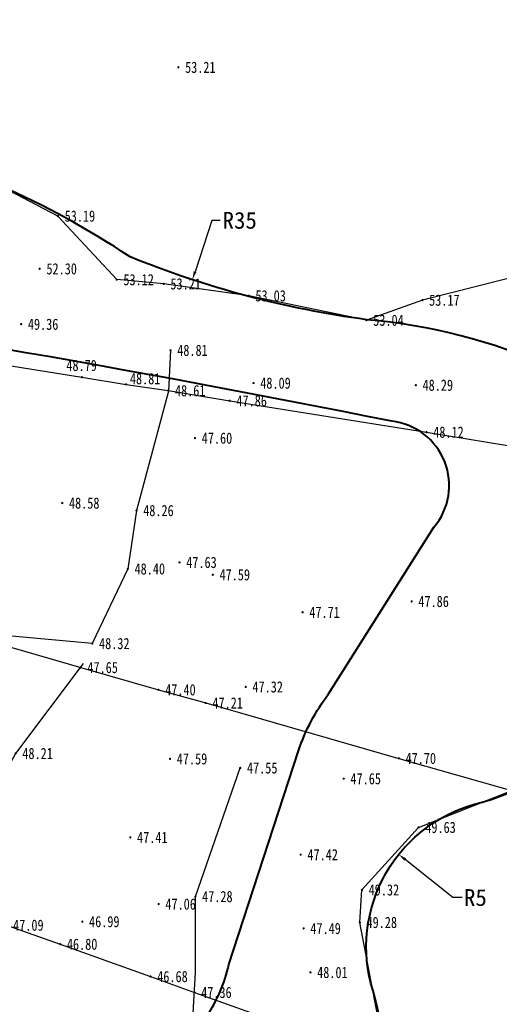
# Model space of a CAD drawing. Extents: x 555481 to 559434, y 3811529 to 3812446.
# Tile 20 of 37: x 556159 to 556176, y 3811962 to 3811997. Entities that reach past the tile are written whole.
import ezdxf
from ezdxf.enums import TextEntityAlignment as Align

# ---------------------------------------------------------------- set-up
doc = ezdxf.new("R2010")
doc.units = 0
doc.header["$LTSCALE"] = 0.5
doc.header["$PDSIZE"] = 0.2
doc.layers.get('0').update_dxf_attribs({"linetype": 'CONTINUOUS'})
doc.layers.get('Defpoints').update_dxf_attribs({"linetype": 'CONTINUOUS'})
for name, color, linetype in [('DMTZ', 8, 'CONTINUOUS'), ('GCD', 1, 'CONTINUOUS'), ('SXSS', 5, 'CONTINUOUS')]:
    doc.layers.add(name, color=color, linetype=linetype)
for name, color, linetype, lineweight in [('堤脚线', 2, 'CONTINUOUS', 40), ('标注半径', 7, 'CONTINUOUS', 40), ('设计断面', 4, 'CONTINUOUS', 40)]:
    doc.layers.add(name, color=color, linetype=linetype, lineweight=lineweight)
doc.styles.get("Standard").update_dxf_attribs({"font": 'rs.shx', "bigfont": 'hztxt.shx'})
doc.styles.add('宋体', font='txt')
doc.styles.add('正等线体', font='simhei.ttf')
doc.linetypes.add('10411', pattern='A,2,[150,AAA.SHX,S=1,R=0,X=0,Y=1],2,[151,AAA.SHX,S=1,R=0,X=0,Y=3],1e-11', length=4)
doc.dimstyles.get("Standard").update_dxf_attribs({"dimtxt": 0.18, "dimasz": 0.18, "dimexe": 0.18, "dimexo": 0.0625, "dimgap": 0.09, "dimtad": 0, "dimtih": 1, "dimtoh": 1, "dimdec": 4, "dimzin": 0, "dimdsep": 46, "dimtxsty": 'Standard', "dimcen": 0.09, "dimadec": 0, "dimazin": 0, "dimtfac": 1, "dimtdec": 4, "dimtofl": 0, "dimtmove": 0, "dimatfit": 3, "dimfxl": 0, "dimtolj": 1, "dimtzin": 0, "dimarcsym": 0})

# ---------------------------------------------------------------- blocks, each defined once
blk = doc.blocks.new('GC200')
at = {"linetype": 'Continuous', "const_width": 0.2, "flags": 128}
blk.add_lwpolyline([(-0.1, 0, 1), (0.1, 0, 1)], format="xyb", close=True, dxfattribs=at)
blk = doc.blocks.new('*D86')
at = {"layer": 'Defpoints', "color": 0, "linetype": 'Continuous', "transparency": 16777216}
for p in [(556172.179, 3811967.395, 51.959), (556176.319, 3811964.09, 51.959)]:
    blk.add_point(p, dxfattribs=at)
at = {"layer": '标注半径', "color": 0, "linetype": 'Continuous', "lineweight": -2, "transparency": 16777216}
for p, q in [((556174.114, 3811965.85), (556172.413, 3811967.208)), ((556174.437, 3811965.85), (556174.114, 3811965.85))]:
    blk.add_line(p, q, dxfattribs=at)
at = {"layer": '标注半径', "color": 0, "linetype": 'Continuous', "transparency": 16777216}
blk.add_solid([(556172.444, 3811967.247), (556172.382, 3811967.168), (556172.179, 3811967.395)], dxfattribs=at)
at = {"layer": '标注半径', "color": 0, "linetype": 'Continuous', "lineweight": -3, "transparency": 16777216, "insert": (556174.916, 3811965.85), "char_height": 0.6, "attachment_point": 5, "style": '宋体'}
blk.add_mtext('\\A1;R5', dxfattribs=at)
blk = doc.blocks.new('*D88')
at = {"layer": 'Defpoints', "color": 0, "linetype": 'Continuous', "transparency": 16777216}
for p in [(556175.618, 3812020.76, 51.959), (556164.812, 3811987.921, 51.959)]:
    blk.add_point(p, dxfattribs=at)
at = {"layer": '标注半径', "color": 0, "linetype": 'Continuous', "lineweight": -2, "transparency": 16777216}
for p, q in [((556165.509, 3811990.039), (556164.906, 3811988.206)), ((556165.809, 3811990.039), (556165.509, 3811990.039))]:
    blk.add_line(p, q, dxfattribs=at)
at = {"layer": '标注半径', "color": 0, "linetype": 'Continuous', "transparency": 16777216}
blk.add_solid([(556164.858, 3811988.221), (556164.953, 3811988.19), (556164.812, 3811987.921)], dxfattribs=at)
at = {"layer": '标注半径', "color": 0, "linetype": 'Continuous', "lineweight": -3, "transparency": 16777216, "insert": (556166.502, 3811990.039), "char_height": 0.6, "attachment_point": 5, "style": '宋体'}
blk.add_mtext('\\A1;R35', dxfattribs=at)

msp = doc.modelspace()

# ---------------------------------------------------------------- linework, layer by layer
at = {"linetype": 'Continuous', "flags": 128}
for points, elevation in [([(556128.03957, 3811989.70108), (556131.72536, 3811989.12032), (556135.14873, 3811988.55374), (556139.18783, 3811987.92371), (556143.82747, 3811987.17869), (556147.1662, 3811986.63953), (556150.38041, 3811986.11972), (556160.86444, 3811984.43929), (556162.44465, 3811984.1842), (556163.94984, 3811983.96031), (556166.14367, 3811983.59704), (556173.17073, 3811982.4774), (556177.52976, 3811981.76137), (556180.04914, 3811981.36566), (556183.47524, 3811980.82168), (556187.12819, 3811980.23507)], 52.268), ([(556136.6172, 3811981.00064), (556142.52648, 3811979.32669), (556146.81712, 3811978.08882), (556152.95515, 3811976.31597), (556156.34198, 3811975.3631), (556160.82402, 3811974.07167), (556163.60085, 3811973.27507), (556165.28628, 3811972.804), (556172.18085, 3811970.8258), (556176.20292, 3811969.6814), (556182.76075, 3811967.81367), (556184.86706, 3811967.20273)], 49.547), ([(556135.45277, 3811972.99112), (556139.48569, 3811971.55338), (556141.91589, 3811970.67993), (556148.00927, 3811968.49695), (556150.18133, 3811967.72655), (556155.45317, 3811965.84238), (556158.17208, 3811964.86734), (556160.09159, 3811964.18699), (556163.31707, 3811963.03195), (556164.88519, 3811962.4652), (556169.42603, 3811960.84765), (556171.6869, 3811960.04972), (556176.99937, 3811958.14062)], 49.401)]:
    msp.add_lwpolyline(points, dxfattribs=dict(at, elevation=elevation))
at = {"layer": 'DMTZ', "linetype": '10411', "elevation": 50.713, "flags": 128}
msp.add_lwpolyline([(556179.792, 3811988.799), (556176.832, 3811988.161), (556173.023, 3811987.192), (556171.028, 3811986.475), (556166.821, 3811987.348), (556163.787, 3811987.774), (556162.109, 3811987.925), (556160.012, 3811990.195), (556157.267, 3811991.623), (556153.667, 3811992.85), (556150.561, 3811992.056), (556147.703, 3811991.178), (556147.345, 3811991.327), (556145.794, 3811994.169), (556143.839, 3811996.053), (556140.651, 3811996.433), (556137.381, 3811995.042), (556134.229, 3811991.193), (556129.509, 3811987.271), (556126.17, 3811984.833), (556123.899, 3811985.319), (556121.411, 3811986.447), (556118.764, 3811985.467), (556115.871, 3811981.975), (556114.38, 3811980.483), (556112.47, 3811977.741), (556111.62, 3811973.121), (556110.899, 3811968.962)], dxfattribs=at)
at = {"layer": 'DMTZ', "linetype": '10411', "ltscale": 0.5, "flags": 128}
for points, elevation in [([(556164.031, 3811985.401), (556163.957, 3811983.938), (556162.816, 3811979.677), (556162.507, 3811977.593), (556161.24, 3811974.927), (556157.18, 3811975.295), (556154.708, 3811976.863), (556152.623, 3811979.445), (556151.432, 3811981.132), (556149.448, 3811983.536), (556147.596, 3811983.957), (556147.1, 3811986.259), (556147.56, 3811988.613)], 51.208), ([(556160.91747, 3811974.21113), (556158.501, 3811971.001), (556156.219, 3811966.78), (556153.955, 3811963.981), (556151.691, 3811964.48), (556150.951, 3811965.479)], 47.812), ([(556164.833, 3811953.349), (556165.083, 3811955.402), (556164.732, 3811959.853), (556164.923, 3811963.177), (556164.919, 3811965.89), (556166.52, 3811970.484)], 47.619)]:
    msp.add_lwpolyline(points, dxfattribs=dict(at, elevation=elevation))
at = {"layer": 'SXSS', "linetype": '10411', "ltscale": 0.5, "elevation": 50.064, "flags": 128}
msp.add_lwpolyline([(556163.219, 3811940.149), (556164.68, 3811942.103), (556166.688, 3811944.97), (556168.705, 3811950.318), (556169.692, 3811951.28), (556171.395, 3811954.418), (556172.096, 3811957.174), (556171.484, 3811961.357), (556170.788, 3811964.966), (556170.864, 3811966.127), (556172.886, 3811968.36), (556177.419, 3811970.155), (556180.218, 3811971.289), (556181.364, 3811971.444)], dxfattribs=at)
at = {"layer": '堤脚线', "linetype": 'Continuous', "elevation": 56.32124, "flags": 128}
msp.add_lwpolyline([(556165.32499, 3811961.60344, 0.08744173), (556166.1185, 3811963.46701), (556168.60547, 3811971.09504, -0.08516074), (556169.67606, 3811973.12621), (556173.43189, 3811979.07894, 0.60061757), (556171.93273, 3811982.8649, 0.01437725), (556143.99235, 3811987.66273, 0.46367823), (556142.06817, 3811985.3402), (556143.28601, 3811979.59127, -0.11520699), (556143.32649, 3811978.70649), (556142.40279, 3811974.30553, 0.09925054), (556141.98674, 3811968.25579), (556142.14868, 3811965.5442, -0.17938015), (556141.58372, 3811962.18251), (556140.5354, 3811960.32828)], format="xyb", dxfattribs=at)
at = {"layer": '设计断面', "linetype": 'Continuous', "elevation": 51.959, "flags": 128}
for points in [[(556183.45549, 3811980.82481), (556183.2497, 3811981.10647, 0.16603738), (556171.0359, 3811986.49337, -0.06348374), (556162.58555, 3811988.73892, 0.08792676), (556152.88415, 3811992.98929, 0.06935601), (556141.66264, 3811995.75681, 0.53897978), (556135.14457, 3811988.53418, -0.24767444), (556133.35166, 3811968.53566, -0.03841268), (556129.04081, 3811961.11695, 0.00065262)], [(556171.7455, 3811955.796, 0.09953685), (556171.26048, 3811962.51602, -0.43771949), (556175.1525, 3811969.2575, 0.19377863), (556183.31782, 3811975.86816, 0.20362549), (556183.54513, 3811980.50726), (556183.45524, 3811980.82168)]]:
    msp.add_lwpolyline(points, format="xyb", dxfattribs=at)

# ---------------------------------------------------------------- block references
at = {"layer": 'GCD', "linetype": 'Continuous'}
ref = msp.add_blockref('GC200', (556164.31129, 3811995.51006, 53.214), dxfattribs=dict(at, xscale=0.1999999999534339, yscale=0.2000000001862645, zscale=0.2))
ref.add_attrib('height', '53.21', dxfattribs={"linetype": 'Continuous', "height": 0.4, "style": '正等线体', "width": 0.8}).set_placement((556164.55129, 3811995.51006, 53.214), align=Align.MIDDLE_LEFT)
ref = msp.add_blockref('GC200', (556160.012, 3811990.195, 53.194), dxfattribs=dict(at, xscale=0.1999999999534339, yscale=0.2000000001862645, zscale=0.2))
ref.add_attrib('height', '53.19', dxfattribs={"linetype": 'Continuous', "height": 0.4, "style": '正等线体', "width": 0.8}).set_placement((556160.252, 3811990.195, 53.194), align=Align.MIDDLE_LEFT)
ref = msp.add_blockref('GC200', (556159.361, 3811988.312, 52.299), dxfattribs=dict(at, xscale=0.1999999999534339, yscale=0.2000000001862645, zscale=0.2))
ref.add_attrib('height', '52.30', dxfattribs={"linetype": 'Continuous', "height": 0.4, "style": '正等线体', "width": 0.8}).set_placement((556159.601, 3811988.312, 52.299), align=Align.MIDDLE_LEFT)
ref = msp.add_blockref('GC200', (556162.109, 3811987.925, 53.117), dxfattribs=dict(at, xscale=0.1999999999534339, yscale=0.2000000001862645, zscale=0.2))
ref.add_attrib('height', '53.12', dxfattribs={"linetype": 'Continuous', "height": 0.4, "style": '正等线体', "width": 0.8}).set_placement((556162.349, 3811987.925, 53.117), align=Align.MIDDLE_LEFT)
ref = msp.add_blockref('GC200', (556163.787, 3811987.774, 53.214), dxfattribs=dict(at, xscale=0.1999999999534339, yscale=0.2000000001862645, zscale=0.2))
ref.add_attrib('height', '53.21', dxfattribs={"linetype": 'Continuous', "height": 0.4, "style": '正等线体', "width": 0.8}).set_placement((556164.027, 3811987.774, 53.214), align=Align.MIDDLE_LEFT)
ref = msp.add_blockref('GC200', (556166.821, 3811987.348, 53.032), dxfattribs=dict(at, xscale=0.1999999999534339, yscale=0.2000000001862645, zscale=0.2))
ref.add_attrib('height', '53.03', dxfattribs={"linetype": 'Continuous', "height": 0.4, "style": '正等线体', "width": 0.8}).set_placement((556167.061, 3811987.348, 53.032), align=Align.MIDDLE_LEFT)
ref = msp.add_blockref('GC200', (556173.023, 3811987.192, 53.167), dxfattribs=dict(at, xscale=0.1999999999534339, yscale=0.2000000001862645, zscale=0.2))
ref.add_attrib('height', '53.17', dxfattribs={"linetype": 'Continuous', "height": 0.4, "style": '正等线体', "width": 0.8}).set_placement((556173.263, 3811987.192, 53.167), align=Align.MIDDLE_LEFT)
ref = msp.add_blockref('GC200', (556158.699, 3811986.332, 49.361), dxfattribs=dict(at, xscale=0.1999999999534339, yscale=0.2000000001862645, zscale=0.2))
ref.add_attrib('height', '49.36', dxfattribs={"linetype": 'Continuous', "height": 0.4, "style": '正等线体', "width": 0.8}).set_placement((556158.939, 3811986.332, 49.361), align=Align.MIDDLE_LEFT)
ref = msp.add_blockref('GC200', (556171.028, 3811986.475, 53.036), dxfattribs=dict(at, xscale=0.1999999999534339, yscale=0.2000000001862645, zscale=0.2))
ref.add_attrib('height', '53.04', dxfattribs={"linetype": 'Continuous', "height": 0.4, "style": '正等线体', "width": 0.8}).set_placement((556171.268, 3811986.475, 53.036), align=Align.MIDDLE_LEFT)
ref = msp.add_blockref('GC200', (556164.031, 3811985.401, 48.807), dxfattribs=dict(at, xscale=0.1999999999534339, yscale=0.2000000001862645, zscale=0.2))
ref.add_attrib('height', '48.81', dxfattribs={"linetype": 'Continuous', "height": 0.4, "style": '正等线体', "width": 0.8}).set_placement((556164.271, 3811985.401, 48.807), align=Align.MIDDLE_LEFT)
ref = msp.add_blockref('GC200', (556160.86444, 3811984.43929, 48.79), dxfattribs=dict(at, xscale=0.1999999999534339, yscale=0.2000000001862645, zscale=0.2))
ref.add_attrib('height', '48.79', dxfattribs={"linetype": 'Continuous', "height": 0.4, "style": '正等线体', "width": 0.8}).set_placement((556160.31306, 3811984.86017, 48.79), align=Align.MIDDLE_LEFT)
ref = msp.add_blockref('GC200', (556162.44465, 3811984.1842, 48.81), dxfattribs=dict(at, xscale=0.1999999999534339, yscale=0.2000000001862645, zscale=0.2))
ref.add_attrib('height', '48.81', dxfattribs={"linetype": 'Continuous', "height": 0.4, "style": '正等线体', "width": 0.8}).set_placement((556162.58115, 3811984.38617, 48.81), align=Align.MIDDLE_LEFT)
ref = msp.add_blockref('GC200', (556166.99487, 3811984.22956, 48.092), dxfattribs=dict(at, xscale=0.1999999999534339, yscale=0.2000000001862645, zscale=0.2))
ref.add_attrib('height', '48.09', dxfattribs={"linetype": 'Continuous', "height": 0.4, "style": '正等线体', "width": 0.8}).set_placement((556167.23487, 3811984.22956, 48.092), align=Align.MIDDLE_LEFT)
ref = msp.add_blockref('GC200', (556163.94984, 3811983.96031, 48.613), dxfattribs=dict(at, xscale=0.1999999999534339, yscale=0.2000000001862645, zscale=0.2))
ref.add_attrib('height', '48.61', dxfattribs={"linetype": 'Continuous', "height": 0.4, "style": '正等线体', "width": 0.8}).set_placement((556164.18984, 3811983.96031, 48.613), align=Align.MIDDLE_LEFT)
ref = msp.add_blockref('GC200', (556172.788, 3811984.155, 48.293), dxfattribs=dict(at, xscale=0.1999999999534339, yscale=0.2000000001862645, zscale=0.2))
ref.add_attrib('height', '48.29', dxfattribs={"linetype": 'Continuous', "height": 0.4, "style": '正等线体', "width": 0.8}).set_placement((556173.028, 3811984.155, 48.293), align=Align.MIDDLE_LEFT)
ref = msp.add_blockref('GC200', (556166.14367, 3811983.59704, 47.864), dxfattribs=dict(at, xscale=0.1999999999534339, yscale=0.2000000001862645, zscale=0.2))
ref.add_attrib('height', '47.86', dxfattribs={"linetype": 'Continuous', "height": 0.4, "style": '正等线体', "width": 0.8}).set_placement((556166.38367, 3811983.59704, 47.864), align=Align.MIDDLE_LEFT)
ref = msp.add_blockref('GC200', (556173.17073, 3811982.4774, 48.124), dxfattribs=dict(at, xscale=0.1999999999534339, yscale=0.2000000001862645, zscale=0.2))
ref.add_attrib('height', '48.12', dxfattribs={"linetype": 'Continuous', "height": 0.4, "style": '正等线体', "width": 0.8}).set_placement((556173.41073, 3811982.4774, 48.124), align=Align.MIDDLE_LEFT)
ref = msp.add_blockref('GC200', (556164.906, 3811982.265, 47.599), dxfattribs=dict(at, xscale=0.1999999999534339, yscale=0.2000000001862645, zscale=0.2))
ref.add_attrib('height', '47.60', dxfattribs={"linetype": 'Continuous', "height": 0.4, "style": '正等线体', "width": 0.8}).set_placement((556165.146, 3811982.265, 47.599), align=Align.MIDDLE_LEFT)
ref = msp.add_blockref('GC200', (556160.166, 3811979.944, 48.577), dxfattribs=dict(at, xscale=0.1999999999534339, yscale=0.2000000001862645, zscale=0.2))
ref.add_attrib('height', '48.58', dxfattribs={"linetype": 'Continuous', "height": 0.4, "style": '正等线体', "width": 0.8}).set_placement((556160.406, 3811979.944, 48.577), align=Align.MIDDLE_LEFT)
ref = msp.add_blockref('GC200', (556162.816, 3811979.677, 48.256), dxfattribs=dict(at, xscale=0.1999999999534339, yscale=0.2000000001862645, zscale=0.2))
ref.add_attrib('height', '48.26', dxfattribs={"linetype": 'Continuous', "height": 0.4, "style": '正等线体', "width": 0.8}).set_placement((556163.056, 3811979.677, 48.256), align=Align.MIDDLE_LEFT)
ref = msp.add_blockref('GC200', (556162.507, 3811977.593, 48.403), dxfattribs=dict(at, xscale=0.1999999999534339, yscale=0.2000000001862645, zscale=0.2))
ref.add_attrib('height', '48.40', dxfattribs={"linetype": 'Continuous', "height": 0.4, "style": '正等线体', "width": 0.8}).set_placement((556162.747, 3811977.593, 48.403), align=Align.MIDDLE_LEFT)
ref = msp.add_blockref('GC200', (556164.352, 3811977.825, 47.63), dxfattribs=dict(at, xscale=0.1999999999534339, yscale=0.2000000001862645, zscale=0.2))
ref.add_attrib('height', '47.63', dxfattribs={"linetype": 'Continuous', "height": 0.4, "style": '正等线体', "width": 0.8}).set_placement((556164.592, 3811977.825, 47.63), align=Align.MIDDLE_LEFT)
ref = msp.add_blockref('GC200', (556165.541, 3811977.384, 47.592), dxfattribs=dict(at, xscale=0.1999999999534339, yscale=0.2000000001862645, zscale=0.2))
ref.add_attrib('height', '47.59', dxfattribs={"linetype": 'Continuous', "height": 0.4, "style": '正等线体', "width": 0.8}).set_placement((556165.781, 3811977.384, 47.592), align=Align.MIDDLE_LEFT)
ref = msp.add_blockref('GC200', (556172.639, 3811976.431, 47.864), dxfattribs=dict(at, xscale=0.1999999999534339, yscale=0.2000000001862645, zscale=0.2))
ref.add_attrib('height', '47.86', dxfattribs={"linetype": 'Continuous', "height": 0.4, "style": '正等线体', "width": 0.8}).set_placement((556172.879, 3811976.431, 47.864), align=Align.MIDDLE_LEFT)
ref = msp.add_blockref('GC200', (556168.746, 3811976.044, 47.71), dxfattribs=dict(at, xscale=0.1999999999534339, yscale=0.2000000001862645, zscale=0.2))
ref.add_attrib('height', '47.71', dxfattribs={"linetype": 'Continuous', "height": 0.4, "style": '正等线体', "width": 0.8}).set_placement((556168.986, 3811976.044, 47.71), align=Align.MIDDLE_LEFT)
ref = msp.add_blockref('GC200', (556161.24, 3811974.927, 48.317), dxfattribs=dict(at, xscale=0.1999999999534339, yscale=0.2000000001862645, zscale=0.2))
ref.add_attrib('height', '48.32', dxfattribs={"linetype": 'Continuous', "height": 0.4, "style": '正等线体', "width": 0.8}).set_placement((556161.48, 3811974.927, 48.317), align=Align.MIDDLE_LEFT)
ref = msp.add_blockref('GC200', (556160.82402, 3811974.07167, 47.646), dxfattribs=dict(at, xscale=0.1999999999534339, yscale=0.2000000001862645, zscale=0.2))
ref.add_attrib('height', '47.65', dxfattribs={"linetype": 'Continuous', "height": 0.4, "style": '正等线体', "width": 0.8}).set_placement((556161.06402, 3811974.07167, 47.646), align=Align.MIDDLE_LEFT)
ref = msp.add_blockref('GC200', (556166.7161, 3811973.37792, 47.317), dxfattribs=dict(at, xscale=0.1999999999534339, yscale=0.2000000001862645, zscale=0.2))
ref.add_attrib('height', '47.32', dxfattribs={"linetype": 'Continuous', "height": 0.4, "style": '正等线体', "width": 0.8}).set_placement((556166.9561, 3811973.37792, 47.317), align=Align.MIDDLE_LEFT)
ref = msp.add_blockref('GC200', (556163.60085, 3811973.27507, 47.4), dxfattribs=dict(at, xscale=0.1999999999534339, yscale=0.2000000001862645, zscale=0.2))
ref.add_attrib('height', '47.40', dxfattribs={"linetype": 'Continuous', "height": 0.4, "style": '正等线体', "width": 0.8}).set_placement((556163.84085, 3811973.27507, 47.4), align=Align.MIDDLE_LEFT)
ref = msp.add_blockref('GC200', (556165.28628, 3811972.804, 47.205), dxfattribs=dict(at, xscale=0.1999999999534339, yscale=0.2000000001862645, zscale=0.2))
ref.add_attrib('height', '47.21', dxfattribs={"linetype": 'Continuous', "height": 0.4, "style": '正等线体', "width": 0.8}).set_placement((556165.52628, 3811972.804, 47.205), align=Align.MIDDLE_LEFT)
ref = msp.add_blockref('GC200', (556158.501, 3811971.001, 48.212), dxfattribs=dict(at, xscale=0.1999999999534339, yscale=0.2000000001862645, zscale=0.2))
ref.add_attrib('height', '48.21', dxfattribs={"linetype": 'Continuous', "height": 0.4, "style": '正等线体', "width": 0.8}).set_placement((556158.741, 3811971.001, 48.212), align=Align.MIDDLE_LEFT)
ref = msp.add_blockref('GC200', (556172.18085, 3811970.8258, 47.701), dxfattribs=dict(at, xscale=0.1999999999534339, yscale=0.2000000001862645, zscale=0.2))
ref.add_attrib('height', '47.70', dxfattribs={"linetype": 'Continuous', "height": 0.4, "style": '正等线体', "width": 0.8}).set_placement((556172.42085, 3811970.8258, 47.701), align=Align.MIDDLE_LEFT)
ref = msp.add_blockref('GC200', (556164.014, 3811970.809, 47.592), dxfattribs=dict(at, xscale=0.1999999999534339, yscale=0.2000000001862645, zscale=0.2))
ref.add_attrib('height', '47.59', dxfattribs={"linetype": 'Continuous', "height": 0.4, "style": '正等线体', "width": 0.8}).set_placement((556164.254, 3811970.809, 47.592), align=Align.MIDDLE_LEFT)
ref = msp.add_blockref('GC200', (556166.52, 3811970.484, 47.552), dxfattribs=dict(at, xscale=0.1999999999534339, yscale=0.2000000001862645, zscale=0.2))
ref.add_attrib('height', '47.55', dxfattribs={"linetype": 'Continuous', "height": 0.4, "style": '正等线体', "width": 0.8}).set_placement((556166.76, 3811970.484, 47.552), align=Align.MIDDLE_LEFT)
ref = msp.add_blockref('GC200', (556170.215, 3811970.1, 47.65), dxfattribs=dict(at, xscale=0.1999999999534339, yscale=0.2000000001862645, zscale=0.2))
ref.add_attrib('height', '47.65', dxfattribs={"linetype": 'Continuous', "height": 0.4, "style": '正等线体', "width": 0.8}).set_placement((556170.455, 3811970.1, 47.65), align=Align.MIDDLE_LEFT)
ref = msp.add_blockref('GC200', (556172.886, 3811968.36, 49.633), dxfattribs=dict(at, xscale=0.1999999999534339, yscale=0.2000000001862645, zscale=0.2))
ref.add_attrib('height', '49.63', dxfattribs={"linetype": 'Continuous', "height": 0.4, "style": '正等线体', "width": 0.8}).set_placement((556173.126, 3811968.36, 49.633), align=Align.MIDDLE_LEFT)
ref = msp.add_blockref('GC200', (556162.597, 3811968.002, 47.412), dxfattribs=dict(at, xscale=0.1999999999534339, yscale=0.2000000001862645, zscale=0.2))
ref.add_attrib('height', '47.41', dxfattribs={"linetype": 'Continuous', "height": 0.4, "style": '正等线体', "width": 0.8}).set_placement((556162.837, 3811968.002, 47.412), align=Align.MIDDLE_LEFT)
ref = msp.add_blockref('GC200', (556168.679, 3811967.385, 47.417), dxfattribs=dict(at, xscale=0.1999999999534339, yscale=0.2000000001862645, zscale=0.2))
ref.add_attrib('height', '47.42', dxfattribs={"linetype": 'Continuous', "height": 0.4, "style": '正等线体', "width": 0.8}).set_placement((556168.919, 3811967.385, 47.417), align=Align.MIDDLE_LEFT)
ref = msp.add_blockref('GC200', (556170.864, 3811966.127, 49.319), dxfattribs=dict(at, xscale=0.1999999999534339, yscale=0.2000000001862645, zscale=0.2))
ref.add_attrib('height', '49.32', dxfattribs={"linetype": 'Continuous', "height": 0.4, "style": '正等线体', "width": 0.8}).set_placement((556171.104, 3811966.127, 49.319), align=Align.MIDDLE_LEFT)
ref = msp.add_blockref('GC200', (556163.608, 3811965.621, 47.057), dxfattribs=dict(at, xscale=0.1999999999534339, yscale=0.2000000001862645, zscale=0.2))
ref.add_attrib('height', '47.06', dxfattribs={"linetype": 'Continuous', "height": 0.4, "style": '正等线体', "width": 0.8}).set_placement((556163.848, 3811965.621, 47.057), align=Align.MIDDLE_LEFT)
ref = msp.add_blockref('GC200', (556164.919, 3811965.89, 47.282), dxfattribs=dict(at, xscale=0.1999999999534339, yscale=0.2000000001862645, zscale=0.2))
ref.add_attrib('height', '47.28', dxfattribs={"linetype": 'Continuous', "height": 0.4, "style": '正等线体', "width": 0.8}).set_placement((556165.159, 3811965.89, 47.282), align=Align.MIDDLE_LEFT)
ref = msp.add_blockref('GC200', (556158.17208, 3811964.86734, 47.086), dxfattribs=dict(at, xscale=0.1999999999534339, yscale=0.2000000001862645, zscale=0.2))
ref.add_attrib('height', '47.09', dxfattribs={"linetype": 'Continuous', "height": 0.4, "style": '正等线体', "width": 0.8}).set_placement((556158.41208, 3811964.86734, 47.086), align=Align.MIDDLE_LEFT)
ref = msp.add_blockref('GC200', (556160.883, 3811964.995, 46.989), dxfattribs=dict(at, xscale=0.1999999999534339, yscale=0.2000000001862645, zscale=0.2))
ref.add_attrib('height', '46.99', dxfattribs={"linetype": 'Continuous', "height": 0.4, "style": '正等线体', "width": 0.8}).set_placement((556161.123, 3811964.995, 46.989), align=Align.MIDDLE_LEFT)
ref = msp.add_blockref('GC200', (556170.788, 3811964.966, 49.275), dxfattribs=dict(at, xscale=0.1999999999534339, yscale=0.2000000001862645, zscale=0.2))
ref.add_attrib('height', '49.28', dxfattribs={"linetype": 'Continuous', "height": 0.4, "style": '正等线体', "width": 0.8}).set_placement((556171.028, 3811964.966, 49.275), align=Align.MIDDLE_LEFT)
ref = msp.add_blockref('GC200', (556168.783, 3811964.75, 47.49), dxfattribs=dict(at, xscale=0.1999999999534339, yscale=0.2000000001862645, zscale=0.2))
ref.add_attrib('height', '47.49', dxfattribs={"linetype": 'Continuous', "height": 0.4, "style": '正等线体', "width": 0.8}).set_placement((556169.023, 3811964.75, 47.49), align=Align.MIDDLE_LEFT)
ref = msp.add_blockref('GC200', (556160.09159, 3811964.18699, 46.799), dxfattribs=dict(at, xscale=0.1999999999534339, yscale=0.2000000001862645, zscale=0.2))
ref.add_attrib('height', '46.80', dxfattribs={"linetype": 'Continuous', "height": 0.4, "style": '正等线体', "width": 0.8}).set_placement((556160.33159, 3811964.18699, 46.799), align=Align.MIDDLE_LEFT)
ref = msp.add_blockref('GC200', (556169.026, 3811963.18, 48.007), dxfattribs=dict(at, xscale=0.1999999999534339, yscale=0.2000000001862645, zscale=0.2))
ref.add_attrib('height', '48.01', dxfattribs={"linetype": 'Continuous', "height": 0.4, "style": '正等线体', "width": 0.8}).set_placement((556169.266, 3811963.18, 48.007), align=Align.MIDDLE_LEFT)
ref = msp.add_blockref('GC200', (556163.31707, 3811963.03195, 46.679), dxfattribs=dict(at, xscale=0.1999999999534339, yscale=0.2000000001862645, zscale=0.2))
ref.add_attrib('height', '46.68', dxfattribs={"linetype": 'Continuous', "height": 0.4, "style": '正等线体', "width": 0.8}).set_placement((556163.55707, 3811963.03195, 46.679), align=Align.MIDDLE_LEFT)
ref = msp.add_blockref('GC200', (556164.88519, 3811962.4652, 47.359), dxfattribs=dict(at, xscale=0.1999999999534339, yscale=0.2000000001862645, zscale=0.2))
ref.add_attrib('height', '47.36', dxfattribs={"linetype": 'Continuous', "height": 0.4, "style": '正等线体', "width": 0.8}).set_placement((556165.12519, 3811962.4652, 47.359), align=Align.MIDDLE_LEFT)

# ---------------------------------------------------------------- dimensions: what is measured, and where the dimension line sits
at = {"layer": '标注半径', "linetype": 'Continuous', "lineweight": -3}
for center, mpoint, picture, middle in [((556175.61808, 3812020.75965, 51.959), (556164.81178, 3811987.92068, 51.959), '*D88', (556166.50225, 3811990.03913)), ((556176.31911, 3811964.08977, 51.959), (556172.17856, 3811967.39465, 51.959), '*D86', (556174.91551, 3811965.84977))]:
    dim = msp.add_radius_dim(center=center, mpoint=mpoint, dimstyle='Standard', override={"dimtxt": 0.6, "dimasz": 0.3, "dimdec": 0, "dimtxsty": '宋体'}, dxfattribs=at)
    dim.commit()
    dim.dimension.update_dxf_attribs({"geometry": picture, "text_midpoint": middle, "dimtype": 164})

doc.saveas('drawing.dxf')
